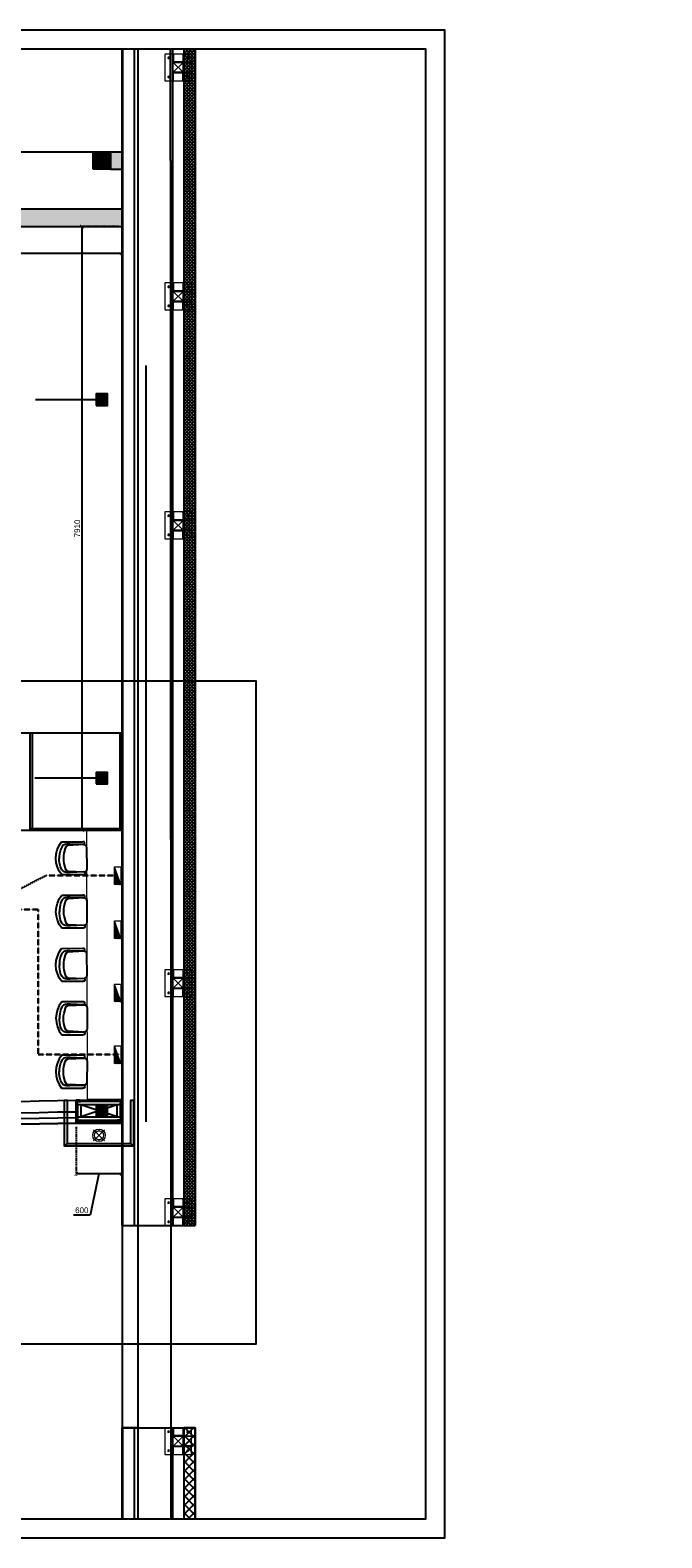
# Model space of a CAD drawing. Header units: millimetres. Extents: x 0 to 2243864, y 0 to 1237228.
# Tile 28 of 30: x 1055107 to 1063385, y 1190925 to 1210678. Entities that reach past the tile are written whole.
import ezdxf

# ---------------------------------------------------------------- set-up
doc = ezdxf.new("R2010")
doc.units = ezdxf.units.MM
doc.header["$LTSCALE"] = 7
doc.linetypes.add('DASHED', pattern=[0.75, 0.5, -0.25])
doc.linetypes.add('Hidden', pattern=[6, 4, -2])
for name, color, linetype, lineweight in [('A-DETL', 255, 'Continuous', 13), ('A1-LIGHT FIXTURES', 255, 'Continuous', 9), ('A3-DIM', 4, 'Continuous', 13), ('FACADE COLUMN', 255, 'Continuous', 13), ('FLOOR CONDUIT', 1, 'DASHED', 30), ('PLATE', 255, 'Continuous', 13), ('PP-Electrical_Switchboard', 255, 'Continuous', 0), ('ST-STEEL', 255, 'Continuous', 13), ('steel member', 255, 'Continuous', 13)]:
    doc.layers.add(name, color=color, linetype=linetype, lineweight=lineweight)
for name, color, linetype in [('CT-DIM', 3, 'Continuous'), ('PD_BASE', 8, 'Continuous'), ('PD_DIMENSION', 201, 'Continuous')]:
    doc.layers.add(name, color=color, linetype=linetype)
doc.styles.add('PL-TEXT', font='romans.shx', dxfattribs={"width": 0.5, "height": 10})
doc.styles.get("Standard").update_dxf_attribs({"font": 'arial.ttf'})
doc.dimstyles.new('100', dxfattribs={"dimtxt": 200, "dimasz": 75, "dimexe": 35, "dimexo": 25, "dimgap": 0.5, "dimtad": 1, "dimdec": 0, "dimrnd": 5, "dimzin": 0, "dimdsep": 46, "dimtxsty": 'Standard', "dimblk": 'OBLIQUE', "dimcen": 5, "dimdle": 35, "dimclre": 1, "dimadec": 0, "dimazin": 0, "dimtfac": 1, "dimtdec": 0, "dimtmove": 1, "dimatfit": 3, "dimfxl": 1, "dimtolj": 1, "dimtzin": 0, "dimlwd": -1, "dimlwe": -1, "dimarcsym": 0})
doc.dimstyles.new('MM', dxfattribs={"dimtxt": 75, "dimasz": 50, "dimexe": 25, "dimexo": 50, "dimgap": 25, "dimtad": 1, "dimdec": 0, "dimrnd": 5, "dimtxsty": 'Standard', "dimblk": 'ARCHTICK', "dimcen": 2.5, "dimadec": 0, "dimazin": 0, "dimtfac": 1, "dimtdec": 0, "dimtmove": 0, "dimatfit": 3, "dimfxl": 1, "dimarcsym": 0})
pattern_1 = [(45, (-314595.0000000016, -105075.1952323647), (-3.535533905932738, 3.535533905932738), []), (135, (-314595.0000000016, -105075.1952323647), (-3.535533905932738, -3.535533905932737), [])]
pattern_2 = [(45, (-314605.0000000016, -105075.1952323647), (-3.535533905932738, 3.535533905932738), []), (135, (-314605.0000000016, -105075.1952323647), (-3.535533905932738, -3.535533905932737), [])]

# ---------------------------------------------------------------- blocks, each defined once
blk = doc.blocks.new('A$C57124B3B')
at = {"color": 251}
for p, q in [((45.614969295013, 504.4151133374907), (45.614969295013, 108.6563951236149)), ((664.7563675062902, 108.6563951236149), (664.7563675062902, 505.8169440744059))]:
    blk.add_line(p, q, dxfattribs=at)
blk.add_lwpolyline([(353.4292343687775, 143.8606710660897), (309.5169180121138, 143.8606710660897), (260.3353766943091, 150.8818456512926), (165.4850078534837, 175.4559052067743), (135.6247808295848, 193.0087901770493), (116.3033122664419, 221.0933855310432), (100.2107068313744, 522.2590966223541, -0.4299371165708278), (157.4920002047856, 582.6828983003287), (552.8793365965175, 582.6828983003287, -0.4299371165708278), (610.1606299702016, 522.2590966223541), (594.0680245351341, 221.0933855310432), (574.7465559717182, 193.0087901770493), (544.8863289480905, 175.4559052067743), (450.035960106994, 150.8818456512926), (400.8544187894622, 143.8606710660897), (356.9421024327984, 143.8606710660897)], format="xyb", dxfattribs=at)
for points in [[(100.1289893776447, 525.3198874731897), (95.14386179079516, 530.423258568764), (90.45119209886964, 534.3933567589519), (86.0484077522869, 537.3607339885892), (81.93293620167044, 539.455942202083), (78.10220489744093, 540.8095333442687), (74.55364129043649, 541.5520593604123), (71.28467283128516, 541.814072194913), (68.29272697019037, 541.726123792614), (65.5722292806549, 541.3981501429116), (63.10559782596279, 540.8576234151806), (60.87224879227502, 540.1113998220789), (58.85159836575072, 539.1663355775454), (57.02306273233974, 538.029286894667), (55.36605807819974, 536.7071099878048), (53.86000058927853, 535.2066610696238), (52.48430645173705, 533.5347963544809), (51.2195354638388, 531.64637631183), (50.05082187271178, 529.2882784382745), (48.96444353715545, 526.1553844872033), (47.9466783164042, 521.9425762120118), (46.98380406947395, 516.3447353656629), (46.0620986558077, 509.0567437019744), (45.75000798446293, 505.816944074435)], [(100.1289893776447, 525.3198874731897), (91.71261874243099, 264.9756494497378), (89.95610757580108, 207.0510363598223), (95.22548680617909, 175.4559052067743), (111.0339330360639, 140.3501352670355), (142.6506712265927, 110.5102205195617), (197.1017460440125, 85.93616096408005), (269.1177782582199, 70.13859538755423), (318.2994738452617, 64.87274019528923), (356.9422567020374, 64.87274019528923)], [(610.3773861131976, 525.3198874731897), (618.7937567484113, 264.9756494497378), (620.5502679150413, 207.0510363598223), (615.2808886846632, 175.4559052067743), (599.4724424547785, 140.3501352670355), (567.8557042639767, 110.5102205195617), (513.4046294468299, 85.93616096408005), (441.3885972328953, 70.13859538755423), (392.2069016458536, 64.87274019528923), (353.564118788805, 64.87274019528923)], [(610.3773861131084, 525.3198874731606), (615.362513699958, 530.4232585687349), (620.0551833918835, 534.3933567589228), (624.4579677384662, 537.3607339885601), (628.5734392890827, 539.4559422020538), (632.4041705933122, 540.8095333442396), (635.9527342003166, 541.5520593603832), (639.221702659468, 541.8140721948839), (642.2136485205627, 541.7261237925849), (644.9341462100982, 541.3981501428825), (647.4007776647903, 540.8576234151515), (649.6341266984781, 540.1113998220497), (651.6547771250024, 539.1663355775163), (653.4833127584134, 538.029286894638), (655.1403174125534, 536.7071099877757), (656.6463749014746, 535.2066610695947), (658.0220690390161, 533.5347963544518), (659.2868400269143, 531.6463763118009), (660.4555536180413, 529.2882784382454), (661.5419319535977, 526.1553844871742), (662.5596971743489, 521.9425762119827), (663.5225714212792, 516.3447353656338), (664.4442768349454, 509.0567437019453), (664.7563675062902, 505.8169440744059)]]:
    blk.add_lwpolyline(points, dxfattribs=at)
blk.add_arc((355.1856684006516, 498.7192774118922), 497.9789853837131, 231.5629704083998, 308.4370295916, dxfattribs=at)
blk = doc.blocks.new('_ARCHTICK')
at = {"color": 0, "linetype": 'ByBlock', "const_width": 0.15}
blk.add_lwpolyline([(-0.5, -0.5), (0.5, 0.5)], dxfattribs=at)
blk = doc.blocks.new('*D124')
at = {"layer": 'Defpoints', "color": 0, "ltscale": 0.5, "transparency": 16777216}
for p in [(1032082.332927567, 1196358.442287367), (1032681.822019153, 1196358.442287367), (1032082.332927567, 1195695.05180171)]:
    blk.add_point(p, dxfattribs=at)
at = {"layer": 'PD_DIMENSION', "color": 0, "linetype": 'Hidden', "lineweight": -2, "ltscale": 0.5, "transparency": 16777216}
for p, q in [((1032082.332927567, 1196308.442287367), (1032082.332927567, 1195670.05180171)), ((1032681.822019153, 1196308.442287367), (1032681.822019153, 1195670.05180171))]:
    blk.add_line(p, q, dxfattribs=at)
at = {"layer": 'PD_DIMENSION', "color": 0, "lineweight": -2, "ltscale": 0.5, "transparency": 16777216}
for p, q in [((1032681.822019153, 1195695.05180171), (1032082.332927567, 1195695.05180171)), ((1032382.07747336, 1195695.05180171), (1032265.01616147, 1195152.762793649)), ((1032265.01616147, 1195152.762793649), (1032049.156679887, 1195152.762793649))]:
    blk.add_line(p, q, dxfattribs=at)
at = {"layer": 'PD_DIMENSION', "color": 0, "lineweight": -2, "ltscale": 0.5, "transparency": 16777216, "xscale": 50, "yscale": 50, "zscale": 50, "rotation": 180}
blk.add_blockref('_ARCHTICK', (1032082.332927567, 1195695.05180171), dxfattribs=at)
at = {"layer": 'PD_DIMENSION', "color": 0, "lineweight": -2, "ltscale": 0.5, "transparency": 16777216, "xscale": 50, "yscale": 50, "zscale": 50}
blk.add_blockref('_ARCHTICK', (1032681.822019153, 1195695.05180171), dxfattribs=at)
at = {"layer": 'PD_DIMENSION', "color": 0, "ltscale": 0.5, "transparency": 16777216, "insert": (1032157.086420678, 1195216.055767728), "char_height": 75, "attachment_point": 5}
blk.add_mtext('600', dxfattribs=at)
blk = doc.blocks.new('L1')
at = {"layer": 'A1-LIGHT FIXTURES'}
h = blk.add_hatch(color=251, dxfattribs=at)
h.dxf.hatch_style = 1
edge = h.paths.add_edge_path(flags=17)
edge.add_arc((0, 0), 57.5, -45.00000000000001, 315)
edge = h.paths.add_edge_path()
edge.add_arc((0, 0), 82.5, -45.00000000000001, 315)
at = {"layer": 'A1-LIGHT FIXTURES', "color": 251}
for p, q in [((102.5, 0), (-102.5, 0)), ((0, 102.5), (0, -102.5))]:
    blk.add_line(p, q, dxfattribs=at)
for radius in [82.5, 57.5]:
    blk.add_circle((0, 0), radius, dxfattribs=at)
at = {"layer": 'A3-DIM', "color": 251}
for p, q in [((-71.496662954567, 0.09999999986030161), (-70.09999999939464, 0.09999999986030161)), ((-70.09999999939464, 0.09999999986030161), (-70.09999999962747, 1.496662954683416)), ((-69.89999999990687, 0.09999999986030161), (-69.89999999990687, 1.496662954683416)), ((-69.89999999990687, 0.1000000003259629), (-68.50333704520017, 0.09999999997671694)), ((-0.09999999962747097, 70.09999999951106), (-1.496662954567, 70.0999999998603)), ((-0.09999999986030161, 69.89999999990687), (-1.496662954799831, 69.89999999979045)), ((-0.09999999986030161, 71.496662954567), (-0.09999999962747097, 70.09999999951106)), ((-0.1000000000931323, 69.90000000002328), (-0.09999999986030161, 68.50333704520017)), ((0.1000000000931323, 71.496662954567), (0.1000000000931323, 70.09999999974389)), ((1.496662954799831, 70.0999999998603), (0.09999999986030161, 70.09999999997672)), ((0.1000000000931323, 69.89999999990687), (0.1000000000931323, 68.50333704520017)), ((1.496662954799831, 69.89999999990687), (0.1000000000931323, 69.89999999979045)), ((49.39747468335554, 49.5974746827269), (48.00081172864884, 49.59747468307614)), ((49.39747468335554, 49.39747468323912), (48.00081172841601, 49.39747468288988)), ((49.39747468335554, 50.99413763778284), (49.39747468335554, 49.5974746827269)), ((49.39747468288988, 49.39747468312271), (49.39747468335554, 48.0008117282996)), ((49.59747468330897, 50.99413763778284), (49.59747468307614, 49.59747468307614)), ((50.99413763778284, 49.59747468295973), (49.59747468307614, 49.59747468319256)), ((49.59747468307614, 49.39747468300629), (49.59747468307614, 48.0008117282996)), ((50.99413763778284, 49.39747468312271), (49.59747468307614, 49.39747468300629)), ((69.89999999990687, 0.09999999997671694), (68.50333704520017, 0.1000000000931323)), ((69.89999999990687, 1.496662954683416), (69.89999999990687, 0.1000000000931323)), ((70.10000000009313, 1.496662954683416), (70.10000000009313, 0.09999999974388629)), ((71.49666295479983, 0.09999999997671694), (70.0999999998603, 0.09999999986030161)), ((-71.496662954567, -0.1000000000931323), (-70.09999999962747, -0.09999999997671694)), ((-70.09999999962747, -1.496662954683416), (-70.0999999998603, -0.09999999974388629)), ((-69.89999999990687, -0.09999999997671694), (-68.50333704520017, -0.1000000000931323)), ((-69.89999999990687, -1.496662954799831), (-69.89999999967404, -0.1000000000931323)), ((-49.59747468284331, -49.39747468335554), (-50.99413763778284, -49.39747468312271)), ((-49.59747468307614, -49.59747468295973), (-50.99413763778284, -49.59747468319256)), ((-49.59747468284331, -48.0008117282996), (-49.59747468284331, -49.39747468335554)), ((-49.59747468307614, -49.59747468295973), (-49.59747468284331, -50.99413763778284)), ((-49.39747468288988, -48.00081172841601), (-49.39747468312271, -49.39747468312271)), ((-48.00081172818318, -49.39747468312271), (-49.39747468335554, -49.39747468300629)), ((-49.39747468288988, -49.59747468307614), (-49.39747468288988, -50.99413763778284)), ((-48.00081172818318, -49.59747468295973), (-49.39747468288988, -49.59747468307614)), ((-1.496662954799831, -69.90000000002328), (-0.1000000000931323, -69.89999999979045)), ((-1.496662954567, -70.0999999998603), (-0.09999999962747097, -70.09999999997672)), ((-0.09999999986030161, -69.89999999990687), (-0.1000000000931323, -68.50333704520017)), ((-0.1000000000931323, -71.49666295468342), (-0.09999999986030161, -70.0999999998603)), ((0.1000000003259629, -69.89999999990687), (0.1000000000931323, -68.50333704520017)), ((0.1000000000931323, -69.90000000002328), (1.496662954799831, -69.89999999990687)), ((0.1000000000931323, -70.09999999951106), (1.496662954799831, -70.0999999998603)), ((0.1000000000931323, -71.49666295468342), (0.1000000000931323, -70.09999999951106)), ((69.89999999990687, -0.1000000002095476), (68.50333704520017, -0.09999999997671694)), ((69.89999999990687, -0.09999999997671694), (69.89999999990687, -1.496662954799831)), ((71.49666295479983, -0.09999999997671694), (70.09999999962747, -0.09999999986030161)), ((70.09999999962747, -0.09999999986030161), (70.10000000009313, -1.496662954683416))]:
    blk.add_line(p, q, dxfattribs=at)
for centre in [(-69.99999999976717, 0), (0, 69.99999999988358), (49.49747468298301, 49.49747468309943), (70, 0), (-49.49747468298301, -49.49747468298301), (0, -69.99999999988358)]:
    blk.add_circle(centre, 2.5, dxfattribs=at)
for centre, start, end in [((-69.99999999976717, 0), 93.82255372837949, 176.1774462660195), ((-69.99999999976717, 0), 3.822553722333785, 86.17744627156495), ((0, 69.99999999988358), 93.82255374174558, 176.1774462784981), ((0, 69.99999999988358), 183.8225537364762, 266.1774462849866), ((0, 69.99999999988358), 3.822553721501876, 86.1774462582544), ((0, 69.99999999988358), 273.8225537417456, 356.1774462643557), ((49.49747468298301, 49.49747468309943), 93.82255374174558, 176.1774462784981), ((49.49747468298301, 49.49747468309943), 183.8225537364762, 266.1774462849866), ((49.49747468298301, 49.49747468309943), 3.822553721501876, 86.1774462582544), ((49.49747468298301, 49.49747468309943), 273.8225537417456, 356.1774462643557), ((70, 0), 93.82255372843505, 176.1774462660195), ((70, 0), 3.822553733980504, 86.17744627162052), ((-69.99999999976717, 0), 183.8225537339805, 266.1774462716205), ((-69.99999999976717, 0), 273.8225537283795, 356.1774462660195), ((-49.49747468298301, -49.49747468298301), 93.82255374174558, 176.1774462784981), ((-49.49747468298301, -49.49747468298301), 183.8225537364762, 266.1774462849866), ((-49.49747468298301, -49.49747468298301), 3.822553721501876, 86.1774462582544), ((-49.49747468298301, -49.49747468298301), 273.8225537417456, 356.1774462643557), ((0, -69.99999999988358), 93.82255372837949, 176.177446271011), ((0, -69.99999999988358), 183.8225537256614, 266.1774462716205), ((0, -69.99999999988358), 3.822553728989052, 86.17744627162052), ((0, -69.99999999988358), 273.8225537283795, 356.1774462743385), ((70, 0), 183.8225537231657, 266.1774462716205), ((70, 0), 273.8225537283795, 356.1774462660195)]:
    blk.add_arc(centre, 1.5, start, end, dxfattribs=at)
blk = doc.blocks.new('A$C7fbb29f1')
at = {"layer": 'A-DETL', "linetype": 'Continuous'}
h = blk.add_hatch(dxfattribs=at)
h.set_pattern_fill('ANSI31', color=251)
h.set_pattern_definition([(45, (128439.4474470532, -80087.00507889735), (-0.08838834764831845, 0.08838834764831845), [])])
h.paths.add_polyline_path([(-75, -75), (-75, 75), (75, 75), (75, -75)])
h.paths.add_polyline_path([(-65, -65), (-65, 65), (65, 65), (65, -65)], flags=16)
at = {"layer": 'A-DETL', "color": 251, "linetype": 'Continuous'}
for points in [[(-75, -75), (75, -75), (75, 75), (-75, 75)], [(-65, -65), (65, -65), (65, 65), (-65, 65)]]:
    blk.add_lwpolyline(points, close=True, dxfattribs=at)
at = {"layer": 'FACADE COLUMN', "color": 251, "ltscale": 0.7}
for points in [[(65, 65), (-65, -65)], [(65, -65), (-65, 65)]]:
    blk.add_lwpolyline(points, dxfattribs=at)
blk = doc.blocks.new('A$C45923A03')
at = {"layer": 'ST-STEEL', "color": 251, "linetype": 'Continuous'}
for p, q in [((30, 0), (-30, 0)), ((0, -30), (0, 30))]:
    blk.add_line(p, q, dxfattribs=at)
for radius in [22.5, 12.5]:
    blk.add_circle((0, 0), radius, dxfattribs=at)
blk = doc.blocks.new('A$C4c822e5c')
at = {"layer": 'PLATE', "linetype": 'Continuous'}
h = blk.add_hatch(dxfattribs=at)
h.set_pattern_fill('ANSI37', color=251, scale=40)
h.set_pattern_definition(pattern_1)
h.paths.add_polyline_path([(5, 100), (5, 0), (13, 0), (13, 100)])
h = blk.add_hatch(dxfattribs=at)
h.set_pattern_fill('ANSI37', color=251, scale=40)
h.set_pattern_definition(pattern_2)
h.paths.add_polyline_path([(137, 100), (137, 0), (145, 0), (145, 100)])
h = blk.add_hatch(dxfattribs=at)
h.set_pattern_fill('ANSI37', color=251, scale=40, angle=-90.00000000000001)
h.set_pattern_definition([(315, (-104925.1952323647, 314595.0000000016), (3.535533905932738, 3.535533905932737), []), (44.99999999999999, (-104925.1952323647, 314595.0000000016), (-3.535533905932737, 3.535533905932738), [])])
h.paths.add_polyline_path([(-100, -5), (-100, -13), (0, -13), (0, -5)])
h = blk.add_hatch(dxfattribs=at)
h.set_pattern_fill('ANSI37', color=251, scale=40, angle=-90.00000000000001)
h.set_pattern_definition([(315, (-104925.1952323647, 314605.0000000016), (3.535533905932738, 3.535533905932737), []), (44.99999999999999, (-104925.1952323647, 314605.0000000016), (-3.535533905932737, 3.535533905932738), [])])
h.paths.add_polyline_path([(-100, -145), (-100, -137), (0, -137), (0, -145)])
h = blk.add_hatch(dxfattribs=at)
h.set_pattern_fill('ANSI37', color=251, scale=40)
h.set_pattern_definition(pattern_1)
h.paths.add_polyline_path([(5, -250), (5, -150), (13, -150), (13, -250)])
h = blk.add_hatch(dxfattribs=at)
h.set_pattern_fill('ANSI37', color=251, scale=40)
h.set_pattern_definition(pattern_2)
h.paths.add_polyline_path([(137, -250), (137, -150), (145, -150), (145, -250)])
at = {"layer": 'PLATE', "color": 251, "linetype": 'Continuous'}
blk.add_lwpolyline([(-100, 100), (250, 100), (250, -250), (-100, -250)], close=True, dxfattribs=at)
at = {"layer": 'steel member', "color": 251, "linetype": 'Continuous'}
for points in [[(5, 100), (13, 100), (13, 0), (5, 0)], [(145, 100), (137, 100), (137, 0), (145, 0)], [(-100, -5), (-100, -13), (0, -13), (0, -5)], [(-100, -145), (-100, -137), (0, -137), (0, -145)], [(5, -250), (13, -250), (13, -150), (5, -150)], [(145, -250), (137, -250), (137, -150), (145, -150)]]:
    blk.add_lwpolyline(points, close=True, dxfattribs=at)
at = {"layer": 'A-DETL', "color": 251, "linetype": 'Continuous'}
blk.add_blockref('A$C7fbb29f1', (75, -75), dxfattribs=at)
at = {"layer": 'ST-STEEL', "color": 251, "linetype": 'Continuous', "xscale": 0.4608000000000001, "yscale": 0.4608000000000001, "zscale": 0.4608000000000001}
for p in [(-50, 50), (200, 50), (-50, -200), (200, -200)]:
    blk.add_blockref('A$C45923A03', p, dxfattribs=at)
blk = doc.blocks.new('*D119')
at = {"layer": 'Defpoints', "color": 0, "ltscale": 0.5, "transparency": 16777216}
for p in [(1032160.56603268, 1208105.056768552), (1032691.822019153, 1208105.056768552, -999001.3930008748), (1032683.907706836, 1200194.396041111)]:
    blk.add_point(p, dxfattribs=at)
at = {"layer": 'PD_DIMENSION', "color": 0, "linetype": 'Hidden', "lineweight": -2, "ltscale": 0.5, "transparency": 16777216}
for p, q in [((1032641.822019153, 1208105.056768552), (1032135.56603268, 1208105.056768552)), ((1032633.907706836, 1200194.396041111), (1032135.56603268, 1200194.396041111))]:
    blk.add_line(p, q, dxfattribs=at)
at = {"layer": 'PD_DIMENSION', "color": 0, "lineweight": -2, "ltscale": 0.5, "transparency": 16777216}
blk.add_line((1032160.56603268, 1200194.396041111), (1032160.56603268, 1208105.056768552), dxfattribs=at)
at = {"layer": 'PD_DIMENSION', "color": 0, "lineweight": -2, "ltscale": 0.5, "transparency": 16777216, "xscale": 50, "yscale": 50, "zscale": 50}
for p, rotation in [((1032160.56603268, 1208105.056768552), 90), ((1032160.56603268, 1200194.396041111), 270)]:
    blk.add_blockref('_ARCHTICK', p, dxfattribs=dict(at, rotation=rotation))
at = {"layer": 'PD_DIMENSION', "color": 0, "ltscale": 0.5, "transparency": 16777216, "insert": (1032097.273058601, 1204149.726404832), "char_height": 75, "attachment_point": 5, "rotation": 90}
blk.add_mtext('7910', dxfattribs=at)
blk = doc.blocks.new('_Oblique')
at = {"color": 0, "linetype": 'ByBlock', "lineweight": -2}
blk.add_line((-0.5, -0.5), (0.5, 0.5), dxfattribs=at)
blk = doc.blocks.new('*D118')
at = {"layer": 'Defpoints', "color": 0, "ltscale": 0.5, "transparency": 16777216}
for p in [(1027968.765578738, 1208105.056768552), (1032681.822019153, 1208105.056768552, -999001.3930008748), (1032681.822019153, 1207757.303424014)]:
    blk.add_point(p, dxfattribs=at)
at = {"layer": 'PD_DIMENSION', "color": 0, "linetype": 'Hidden', "lineweight": -2, "ltscale": 0.5, "transparency": 16777216}
for p, q in [((1027968.765578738, 1208055.056768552), (1027968.765578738, 1207732.303424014)), ((1032681.822019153, 1208055.056768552), (1032681.822019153, 1207732.303424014))]:
    blk.add_line(p, q, dxfattribs=at)
at = {"layer": 'PD_DIMENSION', "color": 0, "lineweight": -2, "ltscale": 0.5, "transparency": 16777216}
blk.add_line((1027968.765578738, 1207757.303424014), (1032681.822019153, 1207757.303424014), dxfattribs=at)
at = {"layer": 'PD_DIMENSION', "color": 0, "lineweight": -2, "ltscale": 0.5, "transparency": 16777216, "xscale": 50, "yscale": 50, "zscale": 50, "rotation": 180}
blk.add_blockref('_ARCHTICK', (1027968.765578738, 1207757.303424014), dxfattribs=at)
at = {"layer": 'PD_DIMENSION', "color": 0, "lineweight": -2, "ltscale": 0.5, "transparency": 16777216, "xscale": 50, "yscale": 50, "zscale": 50}
blk.add_blockref('_ARCHTICK', (1032681.822019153, 1207757.303424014), dxfattribs=at)
at = {"layer": 'PD_DIMENSION', "color": 0, "ltscale": 0.5, "transparency": 16777216, "insert": (1030325.293798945, 1207820.596398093), "char_height": 75, "attachment_point": 5}
blk.add_mtext('4715', dxfattribs=at)
blk = doc.blocks.new('PP-SWITCH BOARD P')
at = {"layer": 'PP-Electrical_Switchboard', "color": 6}
for p, q in [((0, -114.2999999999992), (82.534188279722, 114.2999999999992)), ((82.534188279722, 114.2999999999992), (0, 114.2999999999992)), ((0, 114.2999999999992), (0, -114.2999999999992)), ((82.534188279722, -114.2999999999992), (82.534188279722, 114.2999999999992)), ((0, -114.2999999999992), (82.534188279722, -114.2999999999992))]:
    blk.add_line(p, q, dxfattribs=at)
at = {"layer": 'PP-Electrical_Switchboard', "color": 1, "lineweight": 25, "ltscale": 30}
for p, q in [((82.534188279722, -39.74404841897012), (41.67111062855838, 1.119029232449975)), ((82.534188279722, -24.21865212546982), (45.78951364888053, 12.52602250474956)), ((82.534188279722, -8.693255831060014), (49.90791666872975, 23.93301577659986)), ((82.534188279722, 6.832140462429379), (54.02631968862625, 35.34000905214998)), ((82.534188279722, 22.35753675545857), (58.14472271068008, 46.7470023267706)), ((82.534188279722, 37.88293304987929), (62.26312572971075, 58.15399559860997)), ((82.534188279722, 53.40832934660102), (66.38152875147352, 69.56098887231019)), ((82.534188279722, 68.93372563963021), (70.49993177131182, 80.96798214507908)), ((82.534188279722, 84.45912193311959), (74.61833479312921, 92.37497541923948)), ((82.534188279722, 99.98451822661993), (78.73673781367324, 103.78196869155)), ((1.836176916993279, -114.2999999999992), (0.4870804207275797, -112.9509035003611)), ((17.36157321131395, -114.2999999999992), (4.60548344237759, -101.5439102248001)), ((32.88696950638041, -114.2999999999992), (8.723886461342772, -90.13691695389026)), ((48.4123657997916, -114.2999999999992), (12.84228948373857, -78.72992367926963)), ((63.93776209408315, -114.2999999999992), (16.96069250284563, -67.32293040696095)), ((79.46315838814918, -114.2999999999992), (21.0790955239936, -55.91593713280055)), ((82.534188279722, -101.8456335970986), (25.19749854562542, -44.50894386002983)), ((82.534188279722, -86.32023730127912), (29.31590156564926, -33.10195058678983)), ((82.534188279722, -70.79484100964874), (33.43430458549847, -21.69495731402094)), ((82.534188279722, -55.26944471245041), (37.55270760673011, -10.28796404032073))]:
    blk.add_line(p, q, dxfattribs=at)
blk = doc.blocks.new('KJSDU')
at = {"layer": 'PD_BASE'}
h = blk.add_hatch(dxfattribs=at)
h.set_pattern_fill('ANSI37', color=251, scale=250)
h.set_pattern_definition([(45, (401408.107992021, 629697.4655444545), (-22.09708691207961, 22.09708691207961), []), (135, (401408.107992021, 629697.4655444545), (-22.09708691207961, -22.09708691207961), [])])
h.paths.add_polyline_path([(1033643.847757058, 1210428.174594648), (1033493.887776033, 1210428.174594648), (1033493.957691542, 1195015.783488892), (1033643.847757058, 1195015.783488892)])
h = blk.add_hatch(color=251, dxfattribs=at)
h.dxf.hatch_style = 1
h.paths.add_polyline_path([(1019858.822019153, 1209084.716402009), (1019858.822019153, 1209085.054761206), (1019543.822019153, 1209085.054687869), (1019543.821682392, 1208855.363400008), (1019628.822019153, 1208855.363419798), (1019628.822019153, 1209084.716402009)])
h.paths.add_polyline_path([(1028558.822019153, 1209084.716402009), (1028558.822019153, 1209085.056786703), (1023978.822019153, 1209085.055720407), (1023978.822019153, 1209084.716402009), (1024208.822019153, 1209084.716402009), (1024208.822019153, 1208855.364486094), (1028328.822019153, 1208855.365445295), (1028328.822019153, 1209084.716402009)])
h.paths.add_polyline_path([(1032303.822019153, 1208856.386732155), (1032303.822019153, 1208855.366370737), (1032691.822019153, 1208855.36646107), (1032691.822019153, 1209085.057748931), (1032533.822019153, 1209085.057712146), (1032533.822019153, 1208856.386732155)])
h = blk.add_hatch(color=251, dxfattribs=at)
h.dxf.hatch_style = 2
h.paths.add_polyline_path([(1032303.822019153, 1208855.18885305), (1032303.822019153, 1209085.18885305), (1032533.822019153, 1209085.18885305), (1032533.822019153, 1208855.18885305)])
h = blk.add_hatch(color=251, dxfattribs=at)
h.dxf.hatch_style = 1
h.paths.add_polyline_path([(1027768.765578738, 1208105.056768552), (1032691.822019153, 1208105.056768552), (1032691.822019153, 1208335.056768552), (1027998.765578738, 1208335.056768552), (1027998.765578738, 1208855.337214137), (1027768.770568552, 1208855.339419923)])
h = blk.add_hatch(color=251, dxfattribs=at)
h.dxf.hatch_style = 2
h.paths.add_polyline_path([(1032349.822019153, 1205767.80246437), (1032487.822019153, 1205767.80246437), (1032487.822019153, 1205905.80246437), (1032349.822019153, 1205905.80246437)], flags=16)
h.paths.add_polyline_path([(1032343.822019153, 1205761.80246437), (1032493.822019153, 1205761.80246437), (1032493.822019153, 1205911.80246437), (1032343.822019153, 1205911.80246437)])
h = blk.add_hatch(color=251, dxfattribs=at)
h.dxf.hatch_style = 2
h.paths.add_polyline_path([(1032349.822019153, 1200807.545069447), (1032487.822019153, 1200807.545069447), (1032487.822019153, 1200945.545069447), (1032349.822019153, 1200945.545069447)], flags=16)
h.paths.add_polyline_path([(1032343.822019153, 1200801.545069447), (1032493.822019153, 1200801.545069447), (1032493.822019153, 1200951.545069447), (1032343.822019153, 1200951.545069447)])
h = blk.add_hatch(color=251, dxfattribs=at)
h.dxf.hatch_style = 1
h.paths.add_polyline_path([(1032133.832925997, 1196371.4401503), (1032131.832925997, 1196371.4401503), (1032131.832925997, 1196359.4401503), (1032082.832925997, 1196359.440150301), (1032082.832925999, 1196658.444381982), (1032131.332925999, 1196658.444381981), (1032131.332925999, 1196660.444381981), (1032080.832925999, 1196660.444381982), (1032080.832925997, 1196357.440150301), (1032133.832925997, 1196357.4401503)])
h = blk.add_hatch(dxfattribs=at)
h.set_pattern_fill('GOST_WOOD', color=251, angle=89.99999999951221)
h.set_pattern_definition([(179.9999999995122, (1157551.063160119, 7184148.957564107), (5.108254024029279e-11, 6), [10, -2]), (179.9999999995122, (1157553.063160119, 7184150.957564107), (5.108254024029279e-11, 6), [6, -1.5, 3, -1.5]), (179.9999999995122, (1157556.063160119, 7184152.957564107), (5.108254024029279e-11, 6), [10, -2])])
h.paths.add_polyline_path([(1032669.83288481, 1196371.4391052), (1032644.832913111, 1196371.4391052), (1032644.832913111, 1196391.440150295), (1032119.832925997, 1196391.440672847), (1032119.832925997, 1196371.439627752), (1032094.832907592, 1196371.439105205), (1032094.832907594, 1196646.443336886), (1032669.832947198, 1196646.443336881)], flags=16)
h.paths.add_polyline_path([(1032406.332927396, 1196658.443336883), (1032406.332927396, 1196646.443336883), (1032358.332927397, 1196646.443336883), (1032358.332927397, 1196658.443336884), (1032082.832925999, 1196658.443336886), (1032082.832925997, 1196359.439105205), (1032131.832907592, 1196359.438582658), (1032131.832907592, 1196379.439627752), (1032632.832913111, 1196379.440150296), (1032632.832913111, 1196359.4391052), (1032681.832882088, 1196359.4391052), (1032681.832949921, 1196658.443336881)])
h = blk.add_hatch(color=251, dxfattribs=at)
h.dxf.hatch_style = 1
h.paths.add_polyline_path([(1032632.832931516, 1196371.4401503), (1032630.832931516, 1196371.4401503), (1032630.832931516, 1196357.440150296), (1032683.832917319, 1196357.440150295), (1032683.832955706, 1196660.444381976), (1032633.332955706, 1196660.444381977), (1032633.332955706, 1196658.443336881), (1032681.832949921, 1196658.443336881), (1032681.832918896, 1196359.440150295), (1032632.832931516, 1196359.440150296)])
h = blk.add_hatch(color=251, dxfattribs=at)
h.dxf.hatch_style = 1
edge = h.paths.add_edge_path()
edge.add_line((1032144.832925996, 1196646.444381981), (1032096.832925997, 1196646.444381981))
edge.add_arc((1032096.832925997, 1196644.444381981), 2, 90, 180)
edge.add_line((1032094.832925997, 1196644.444381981), (1032094.832925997, 1196596.444381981))
edge.add_line((1032094.832925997, 1196596.444381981), (1032099.832925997, 1196596.444381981))
edge.add_line((1032099.832925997, 1196596.444381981), (1032099.832925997, 1196641.444381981))
edge.add_line((1032099.832925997, 1196641.444381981), (1032144.832925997, 1196641.444381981))
edge.add_line((1032144.832925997, 1196641.444381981), (1032144.832925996, 1196646.444381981))
h = blk.add_hatch(color=251, dxfattribs=at)
h.dxf.hatch_style = 2
h.paths.add_polyline_path([(1032349.822019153, 1196447.07264955), (1032487.822019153, 1196447.07264955), (1032487.822019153, 1196585.07264955), (1032349.822019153, 1196585.07264955)], flags=16)
h.paths.add_polyline_path([(1032343.822019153, 1196441.07264955), (1032493.822019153, 1196441.07264955), (1032493.822019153, 1196591.07264955), (1032343.822019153, 1196591.07264955)])
h = blk.add_hatch(color=251, dxfattribs=at)
h.dxf.hatch_style = 1
edge = h.paths.add_edge_path()
edge.add_line((1032619.832968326, 1196646.444381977), (1032667.832968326, 1196646.444381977))
edge.add_arc((1032667.832968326, 1196644.444381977), 2, 0, 90, ccw=False)
edge.add_line((1032669.832968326, 1196644.444381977), (1032669.832968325, 1196596.444381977))
edge.add_line((1032669.832968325, 1196596.444381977), (1032664.832968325, 1196596.444381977))
edge.add_line((1032664.832968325, 1196596.444381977), (1032664.832968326, 1196641.444381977))
edge.add_line((1032664.832968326, 1196641.444381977), (1032619.832968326, 1196641.444381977))
edge.add_line((1032619.832968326, 1196641.444381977), (1032619.832968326, 1196646.444381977))
h = blk.add_hatch(color=251, dxfattribs=at)
h.dxf.hatch_style = 1
edge = h.paths.add_edge_path()
edge.add_line((1032144.832944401, 1196391.4401503), (1032096.832944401, 1196391.4401503))
edge.add_arc((1032096.832944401, 1196393.4401503), 2, 180, 270, ccw=False)
edge.add_line((1032094.832944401, 1196393.4401503), (1032094.832944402, 1196441.4401503))
edge.add_line((1032094.832944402, 1196441.4401503), (1032099.832944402, 1196441.4401503))
edge.add_line((1032099.832944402, 1196441.4401503), (1032099.832944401, 1196396.4401503))
edge.add_line((1032099.832944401, 1196396.4401503), (1032144.832944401, 1196396.4401503))
edge.add_line((1032144.832944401, 1196396.4401503), (1032144.832944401, 1196391.4401503))
h = blk.add_hatch(dxfattribs=at)
h.set_pattern_fill('GOST_WOOD', color=251, scale=1.5, angle=179.9999999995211)
h.set_pattern_definition([(270, (1157551.063160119, 7184148.957564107), (-9, 7.523347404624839e-11), [15, -3]), (270, (1157548.063160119, 7184151.957564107), (-9, 7.523347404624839e-11), [9, -2.25, 4.5, -2.25]), (270, (1157545.063160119, 7184156.457564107), (-9, 7.523347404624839e-11), [15, -3])])
h.paths.add_polyline_path([(1032119.832925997, 1196391.4401503), (1032119.832925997, 1196371.439105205), (1032094.832907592, 1196371.439105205), (1032094.832907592, 1196391.4401503)])
h = blk.add_hatch(color=251, dxfattribs=at)
h.dxf.hatch_style = 1
h.paths.add_polyline_path([(1032630.832931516, 1196371.4401503), (1032632.832931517, 1196371.4401503), (1032632.832931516, 1196379.440150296), (1032131.832925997, 1196379.4401503), (1032131.832925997, 1196371.4401503), (1032133.832925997, 1196371.4401503), (1032133.832925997, 1196377.4401503), (1032630.832931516, 1196377.440150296)])
h = blk.add_hatch(dxfattribs=at)
h.set_pattern_fill('ANSI36', color=251, scale=10)
h.set_pattern_definition([(45, (1157551.063160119, 7184148.957564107), (0.6629126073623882, 2.430679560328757), [3.125, -0.625, 0, -0.625])])
h.paths.add_polyline_path([(1032630.832931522, 1196371.440150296), (1032133.832925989, 1196371.4401503), (1032133.832925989, 1196377.4401503), (1032630.832931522, 1196377.440150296)])
h = blk.add_hatch(color=251, dxfattribs=at)
h.dxf.hatch_style = 1
edge = h.paths.add_edge_path()
edge.add_line((1032619.832889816, 1196391.440150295), (1032667.832889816, 1196391.440150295))
edge.add_arc((1032667.832889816, 1196393.440150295), 2, 270, 360)
edge.add_line((1032669.832889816, 1196393.440150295), (1032669.832889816, 1196441.440150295))
edge.add_line((1032669.832889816, 1196441.440150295), (1032664.832889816, 1196441.440150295))
edge.add_line((1032664.832889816, 1196441.440150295), (1032664.832889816, 1196396.440150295))
edge.add_line((1032664.832889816, 1196396.440150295), (1032619.832889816, 1196396.440150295))
edge.add_line((1032619.832889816, 1196396.440150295), (1032619.832889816, 1196391.440150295))
h = blk.add_hatch(dxfattribs=at)
h.set_pattern_fill('GOST_WOOD', color=251, scale=1.5, angle=179.9999999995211)
h.set_pattern_definition([(270, (1399605.990330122, 1176283.389622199), (-9, 7.523347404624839e-11), [15, -3]), (270, (1399602.990330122, 1176286.389622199), (-9, 7.523347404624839e-11), [9, -2.25, 4.5, -2.25]), (270, (1399599.990330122, 1176290.889622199), (-9, 7.523347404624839e-11), [15, -3])])
h.paths.add_polyline_path([(1032669.832889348, 1196391.440144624), (1032669.832898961, 1196371.4391052), (1032644.832898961, 1196371.4391052), (1032644.832931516, 1196391.440150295)])
h = blk.add_hatch(dxfattribs=at)
h.set_pattern_fill('ANSI37', color=251, scale=25)
h.set_pattern_definition([(45, (401408.107992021, 629697.4655444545), (-56.12660075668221, 56.12660075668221), []), (135, (401408.107992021, 629697.4655444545), (-56.12660075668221, -56.1266007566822), [])])
h.paths.add_polyline_path([(1033493.847757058, 1191174.820790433), (1033643.847757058, 1191174.820790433), (1033643.847757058, 1192365.733248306), (1033493.847757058, 1192365.733248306)])
at = {"layer": 'PD_BASE', "color": 251}
for p, q in [((1032681.822019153, 1210428.174594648, -999001.3930008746), (1032681.822019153, 1195015.783488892, -999001.3930008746)), ((1032691.822019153, 1210428.174594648, -999001.3930008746), (1032691.822019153, 1195015.783488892, -999001.3930008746)), ((1032843.822019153, 1210428.174594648, -999001.3930008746), (1032843.822019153, 1195015.783488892, -999001.3930008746)), ((1032891.822019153, 1210428.174594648, -999001.3930008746), (1032891.822019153, 1195015.783488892, -999001.3930008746)), ((1033343.822019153, 1210428.174594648, -999001.3930008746), (1033343.822019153, 1195015.783488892, -999001.3930008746)), ((1033493.822019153, 1210428.174594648, -999001.3930008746), (1033493.822019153, 1195015.783488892, -999001.3930008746)), ((1033493.847757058, 1210428.174594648, -999001.3930008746), (1033493.847757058, 1195015.783488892, -999001.3930008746)), ((1033643.847757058, 1210428.174594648, -999001.3930008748), (1033643.847757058, 1195015.783488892, -999001.3930008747)), ((1032303.822019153, 1209085.18885305), (1032533.822019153, 1209085.18885305)), ((1032303.822019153, 1208855.18885305), (1032303.822019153, 1209085.18885305)), ((1032533.822019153, 1209085.18885305), (1032533.822019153, 1208855.18885305)), ((1032533.822019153, 1208855.18885305), (1032303.822019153, 1208855.18885305)), ((1027998.765578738, 1208335.056768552, -6345.476106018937), (1032691.822019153, 1208335.056768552, -999001.3930008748)), ((1027768.765578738, 1208105.056768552, 42303.17404014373), (1032691.822019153, 1208105.056768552, -999001.3930008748)), ((1032993.822019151, 1206285.418325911), (1032993.822019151, 1196375.290269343)), ((1032358.332927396, 1196646.443336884), (1032358.332927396, 1196658.443336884)), ((1032406.332927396, 1196646.443336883), (1032406.332927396, 1196658.443336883)), ((1032619.832889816, 1196441.440150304), (1032144.832929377, 1196596.444381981)), ((1032619.832889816, 1196596.444381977), (1032144.832941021, 1196441.4401503)), ((1032133.832925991, 1196371.4401503), (1032131.832925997, 1196371.4401503)), ((1032133.832925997, 1196357.4401503), (1032630.8329315, 1196357.440149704)), ((1032630.832931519, 1196371.4401503), (1032632.832931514, 1196371.4401503)), ((1031930.832924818, 1196058.242276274), (1031965.832924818, 1196093.242276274)), ((1032798.83291609, 1196093.242276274), (1032833.83291609, 1196058.242276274)), ((1032681.822019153, 1195015.783488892, -999001.3930008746), (1032891.822019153, 1195015.783488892, -999001.3930008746)), ((1032891.822019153, 1195015.783488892, -999001.3930008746), (1033643.847757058, 1195015.783488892, -999001.3930008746)), ((1032681.822019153, 1192365.733248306, -999001.3930008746), (1032681.822019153, 1191174.820790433, -999001.3930008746)), ((1032681.822019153, 1192365.733248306, -999001.3930008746), (1033643.847757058, 1192365.733248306, -999001.3930008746)), ((1032691.822019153, 1192365.733248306, -999001.3930008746), (1032691.822019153, 1191174.820790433, -999001.3930008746)), ((1032843.822019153, 1192365.733248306, -999001.3930008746), (1032843.822019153, 1191174.820790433, -999001.3930008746)), ((1032891.822019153, 1192365.733248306, -999001.3930008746), (1032891.822019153, 1191174.820790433, -999001.3930008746)), ((1033343.822019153, 1192365.733248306, -999001.3930008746), (1033343.822019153, 1191174.820790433, -999001.3930008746)), ((1033493.822019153, 1192365.733248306, -999001.3930008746), (1033493.822019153, 1191174.820790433, -999001.3930008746)), ((1033493.847757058, 1192365.733248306, -999001.3930008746), (1033493.847757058, 1191174.820790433, -999001.3930008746)), ((1033643.847757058, 1192365.733248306, -999001.3930008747), (1033643.847757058, 1191174.820790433, -999001.3930008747))]:
    blk.add_line(p, q, dxfattribs=at)
for points in [[(1018233.892972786, 1190924.820790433), (1036915.8537489, 1190924.820790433), (1036915.8537489, 1210678.174594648), (1018233.892972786, 1210678.174594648)], [(1018483.892972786, 1191174.820790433), (1036665.8537489, 1191174.820790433), (1036665.8537489, 1210428.174594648), (1018483.892972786, 1210428.174594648)]]:
    blk.add_lwpolyline(points, close=True, dxfattribs=at)
for points, elevation in [([(1033319.47785942, 1208972.261167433), (1033319.47785942, 1210428.174594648)], -9.313225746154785e-10), ([(1028558.822019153, 1209083.518522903), (1032303.822019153, 1209085.418325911)], -9.313225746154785e-10), ([(1032533.822019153, 1209085.418325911), (1032691.822019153, 1209085.418325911)], -9.313225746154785e-10), ([(1033319.47785942, 1208972.261167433), (1033323.559834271, 1191174.820790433)], -9.313225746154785e-10), ([(1032533.82240044, 1208855.293720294), (1032691.822019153, 1208855.292204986)], -9.313225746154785e-10), ([(1032131.332925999, 1196660.444381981), (1032080.832925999, 1196660.444381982), (1032080.832925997, 1196357.440150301), (1032133.832925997, 1196357.4401503), (1032133.832925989, 1196377.4401503), (1032630.832931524, 1196377.440150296), (1032630.8329315, 1196357.440150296), (1032683.832917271, 1196357.440150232), (1032683.83295569, 1196660.444381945), (1032633.332955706, 1196660.444382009), (1032633.332955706, 1196658.443336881), (1032681.832949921, 1196658.443336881), (1032681.832918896, 1196359.440150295), (1032632.832931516, 1196359.440150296), (1032632.832931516, 1196379.440150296), (1032131.832925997, 1196379.4401503), (1032131.832925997, 1196359.4401503), (1032082.832925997, 1196359.440150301), (1032082.832925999, 1196658.444381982), (1032131.332925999, 1196658.444381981), (1032131.332925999, 1196660.444381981)], -9.313225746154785e-10), ([(1032406.332927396, 1196658.443336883), (1032681.832949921, 1196658.443336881), (1032681.832882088, 1196359.4391052), (1032632.832913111, 1196359.4391052), (1032632.832913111, 1196379.4391052), (1032131.832907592, 1196379.439105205), (1032131.832907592, 1196359.439105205), (1032082.832907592, 1196359.439105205), (1032082.832907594, 1196658.443336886), (1032358.332927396, 1196658.443336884)], -9.313225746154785e-10), ([(1032664.832968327, 1196441.440150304), (1032664.832968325, 1196596.444381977), (1032099.832925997, 1196596.444381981), (1032099.832944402, 1196441.4401503), (1032664.832889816, 1196441.440150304)], -9.313225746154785e-10), ([(1032144.832929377, 1196596.444381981), (1032144.832941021, 1196441.4401503)], -9.313225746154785e-10), ([(1032619.832889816, 1196441.440150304), (1032619.832889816, 1196596.444381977)], -9.313225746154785e-10), ([(1032119.832925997, 1196391.4401503), (1032119.832925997, 1196371.4401503), (1032094.832925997, 1196371.4401503), (1032094.832925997, 1196391.4401503), (1032119.832925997, 1196391.4401503)], -9.313225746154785e-10), ([(1032669.832931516, 1196391.440150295), (1032669.832931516, 1196371.440150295), (1032644.832931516, 1196371.440150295), (1032644.832931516, 1196391.440150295), (1032669.832931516, 1196391.440150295)], -9.313225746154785e-10), ([(1033643.847757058, 1191174.820790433), (1033643.847757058, 1192365.733248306), (1033493.847757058, 1192365.733248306), (1033493.847757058, 1191174.820790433)], -999001.3930008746)]:
    blk.add_lwpolyline(points, dxfattribs=dict(at, elevation=elevation))
for points, elevation in [([(1032343.822019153, 1205761.80246437), (1032493.822019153, 1205761.80246437), (1032493.822019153, 1205911.80246437), (1032343.822019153, 1205911.80246437)], -9.313225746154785e-10), ([(1032349.822019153, 1205767.80246437), (1032487.822019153, 1205767.80246437), (1032487.822019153, 1205905.80246437), (1032349.822019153, 1205905.80246437)], -9.313225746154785e-10), ([(1032343.822019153, 1200801.545069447), (1032493.822019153, 1200801.545069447), (1032493.822019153, 1200951.545069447), (1032343.822019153, 1200951.545069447)], -9.313225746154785e-10), ([(1032349.822019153, 1200807.545069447), (1032487.822019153, 1200807.545069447), (1032487.822019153, 1200945.545069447), (1032349.822019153, 1200945.545069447)], -9.313225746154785e-10), ([(1032833.83291609, 1196660.444381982), (1032833.83291609, 1196058.242276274), (1031930.832924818, 1196058.242276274), (1031930.832924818, 1196660.444381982), (1031965.832924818, 1196660.444381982), (1031965.832924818, 1196093.242276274), (1032798.83291609, 1196093.242276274), (1032798.83291609, 1196660.444381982)], -9.313225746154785e-10), ([(1032669.83288481, 1196371.4391052), (1032644.832913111, 1196371.4391052), (1032644.832913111, 1196391.4391052), (1032119.832907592, 1196391.439105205), (1032119.832907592, 1196371.439105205), (1032094.832907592, 1196371.439105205), (1032094.832907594, 1196646.444390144), (1032669.832968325, 1196646.444381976)], -9.313225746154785e-10), ([(1032669.832968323, 1196391.440150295), (1032094.832925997, 1196391.4401503), (1032094.832925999, 1196646.444381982), (1032669.832968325, 1196646.444381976)], -9.313225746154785e-10), ([(1032343.822019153, 1196441.07264955), (1032493.822019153, 1196441.07264955), (1032493.822019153, 1196591.07264955), (1032343.822019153, 1196591.07264955)], -9.313225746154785e-10), ([(1032349.822019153, 1196447.07264955), (1032487.822019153, 1196447.07264955), (1032487.822019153, 1196585.07264955), (1032349.822019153, 1196585.07264955)], -9.313225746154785e-10), ([(1032630.832931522, 1196371.440150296), (1032133.832925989, 1196371.4401503), (1032133.832925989, 1196377.4401503), (1032630.832931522, 1196377.440150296)], -9.313225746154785e-10), ([(1032691.822019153, 1195015.783488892), (1032891.822019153, 1195015.783488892), (1032891.822019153, 1192365.733248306), (1032691.822019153, 1192365.733248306)], -999001.3930008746)]:
    blk.add_lwpolyline(points, close=True, dxfattribs=dict(at, elevation=elevation))
at = {"layer": 'PD_BASE', "color": 251, "elevation": -9.313225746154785e-10}
for points in [[(1018483.892972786, 1195111.010580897, -0.003351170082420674), (1019406.671356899, 1195302.012668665), (1019996.777409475, 1195417.415055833, -0.01358275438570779), (1023765.737305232, 1196032.163053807), (1024361.92891905, 1196110.255459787, -0.02753675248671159), (1032079.953111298, 1196658.442287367), (1032681.822019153, 1196658.442287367)], [(1024381.092122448, 1195961.484244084, -0.02753137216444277), (1032081.142383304, 1196508.442287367)], [(1032144.832925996, 1196646.444381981), (1032096.832925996, 1196646.444381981, 0.414213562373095), (1032094.832925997, 1196644.444381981), (1032094.832925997, 1196596.444381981), (1032099.832925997, 1196596.444381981), (1032099.832925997, 1196641.444381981), (1032144.832925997, 1196641.444381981), (1032144.832925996, 1196646.444381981)], [(1032619.832968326, 1196646.444381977), (1032667.832968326, 1196646.444381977, -0.414213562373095), (1032669.832968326, 1196644.444381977), (1032669.832968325, 1196596.444381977), (1032664.832968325, 1196596.444381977), (1032664.832968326, 1196641.444381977), (1032619.832968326, 1196641.444381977), (1032619.832968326, 1196646.444381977)], [(1018483.892972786, 1194804.188901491, -0.003578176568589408), (1019464.879534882, 1195007.713126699), (1020053.725118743, 1195122.86901394, -0.01357817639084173), (1023805.336839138, 1195734.787383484), (1024400.254985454, 1195812.712983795, -0.02752597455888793), (1032082.332927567, 1196358.442287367), (1032681.822019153, 1196358.442287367)], [(1024391.032603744, 1195887.144079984, -0.02752738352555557), (1032081.737496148, 1196433.442287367)], [(1032144.832944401, 1196391.4401503), (1032096.832944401, 1196391.4401503, -0.414213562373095), (1032094.832944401, 1196393.4401503), (1032094.832944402, 1196441.4401503), (1032099.832944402, 1196441.4401503), (1032099.832944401, 1196396.4401503), (1032144.832944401, 1196396.4401503), (1032144.832944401, 1196391.4401503)], [(1032619.832889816, 1196391.440150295), (1032667.832889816, 1196391.440150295, 0.414213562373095), (1032669.832889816, 1196393.440150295), (1032669.832889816, 1196441.440150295), (1032664.832889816, 1196441.440150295), (1032664.832889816, 1196396.440150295), (1032619.832889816, 1196396.440150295), (1032619.832889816, 1196391.440150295)]]:
    blk.add_lwpolyline(points, format="xyb", dxfattribs=at)
at = {"layer": 'PD_BASE', "color": 251}
blk.add_arc((1033194.032456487, 1126367.270528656), 70000, 90.90997670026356, 97.21687282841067, dxfattribs=at)
at = {"layer": 'PD_BASE', "color": 251, "xscale": -1}
for p in [(1033493.822019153, 1210265.713233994), (1033493.822019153, 1207265.783488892, -999001.3930008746), (1033493.822019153, 1204265.783488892, -999001.3930008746), (1033493.822019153, 1198265.783488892, -999001.3930008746), (1033493.822019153, 1195265.783488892, -999001.3930008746), (1033493.743867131, 1192265.733248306, -999001.3930008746)]:
    blk.add_blockref('A$C4c822e5c', p, dxfattribs=at)
at = {"layer": 'PD_BASE', "color": 251, "rotation": 45}
blk.add_blockref('L1', (1032382.332927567, 1196198.442287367), dxfattribs=at)
at = {"layer": 'PD_BASE', "color": 251, "insert": (1023011.990074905, 1203216.225653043), "char_height": 200, "width": 12375.77490217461, "attachment_point": 1}
blk.add_mtext('\\pi5750.23413;{\\fMicrosoft YaHei UI|b0|i0|c0|p34;\\W0.75;Food Hall\\P\\pi5983.99784;D-21\\P\\pi5779.72089;72.22 m²}', dxfattribs=at)
at = {"layer": 'PD_DIMENSION', "color": 251, "ltscale": 0.5}
dim = blk.add_linear_dim(base=(1032160.56603268, 1208105.056768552), p1=(1032683.907706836, 1200194.396041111), p2=(1032691.822019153, 1208105.056768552, -999001.3930008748), angle=90, dimstyle='MM', override={"dimtmove": 1}, dxfattribs=at)
dim.commit()
dim.dimension.update_dxf_attribs({"geometry": '*D119', "text_midpoint": (1032097.273058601, 1204149.726404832)})
dim = blk.add_linear_dim(base=(1032681.822019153, 1207757.303424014), p1=(1027968.765578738, 1208105.056768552), p2=(1032681.822019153, 1208105.056768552, -999001.3930008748), dimstyle='MM', override={"dimtmove": 1}, dxfattribs=at)
dim.commit()
dim.dimension.update_dxf_attribs({"geometry": '*D118', "text_midpoint": (1030325.293798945, 1207820.596398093)})
dim = blk.add_linear_dim(base=(1032082.332927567, 1195695.05180171), p1=(1032681.822019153, 1196358.442287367), p2=(1032082.332927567, 1196358.442287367), angle=180, dimstyle='MM', override={"dimtmove": 1}, dxfattribs=at)
dim.commit()
dim.dimension.update_dxf_attribs({"geometry": '*D124', "text_midpoint": (1032240.01616147, 1195152.762793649), "dimtype": 161})
at = {"layer": 'PD_BASE', "color": 251}
for points in [[(1032349.822019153, 1205836.80246437), (1031548.126801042, 1205836.80246437)], [(1032343.822019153, 1200876.545069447), (1031542.126801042, 1200876.545069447)]]:
    blk.add_leader(points, dimstyle='100', override={"dimgap": 0.5, "dimtad": 0}, dxfattribs=at)
blk = doc.blocks.new("KJSDVYUU'")
at = {"layer": 'CT-DIM', "color": 251}
blk.add_lwpolyline([(983921.4039485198, 1139179.827757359), (999495.873852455, 1139179.827757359), (999495.873852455, 1130487.691409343), (983921.4039485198, 1130487.691409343)], close=True, dxfattribs=at)
at = {"layer": 'PD_BASE', "color": 251}
for points in [[(990424.6472652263, 1138500.035308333), (997739.6472652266, 1138500.035308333), (997739.6472652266, 1137221.633962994), (990424.6472652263, 1137221.633962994)], [(993939.6472652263, 1138500.035308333), (997739.6472652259, 1138500.035308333), (997739.6472652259, 1137221.612229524), (993939.6472652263, 1137221.612229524)], [(996539.6472652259, 1138500.035308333), (996562.1472652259, 1138500.035308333), (996562.1472652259, 1137221.635474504), (996539.6472652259, 1137221.635474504)], [(997717.1472652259, 1138500.012315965), (997739.6472652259, 1138500.012315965), (997739.6472652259, 1137221.612482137), (997717.1472652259, 1137221.612482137)], [(996539.6472652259, 1137221.633962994), (996539.6472652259, 1137244.133962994), (997739.6472652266, 1137244.133962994), (997739.6472652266, 1137221.633962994)]]:
    blk.add_lwpolyline(points, close=True, dxfattribs=at)
blk.add_blockref('KJSDU', (-34942.17475392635, -62972.78365732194), dxfattribs=at)

msp = doc.modelspace()

# ---------------------------------------------------------------- linework, layer by layer
at = {"layer": 'FLOOR CONDUIT', "ltscale": 0.8}
for points in [[(1056222.287892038, 1199600.620797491), (1055313.002871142, 1199600.620797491), (1054602.325443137, 1199237.925084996), (1044274.717763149, 1199237.925084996)], [(1056304.822080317, 1197255.701115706), (1055214.297672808, 1197255.701115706), (1055214.297672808, 1199157.026304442), (1044421.040512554, 1199157.026304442)]]:
    msp.add_lwpolyline(points, dxfattribs=at)
at = {"layer": 'PD_BASE', "color": 251, "lineweight": 9}
msp.add_lwpolyline([(1055856.738233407, 1196666.07418032), (1055851.66213684, 1200194.396041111), (1056304.822080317, 1200194.396041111), (1056304.822080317, 1196666.07418032)], close=True, dxfattribs=at)

# ---------------------------------------------------------------- block references
at = {"layer": 'PD_BASE', "color": 251}
msp.add_blockref("KJSDVYUU'", (58569.39897801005, 62972.78365732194), dxfattribs=at)
at = {"layer": 'PD_BASE', "color": 251, "lineweight": 9, "extrusion": (-4.358488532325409e-15, -1.31411496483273e-13, -1), "xscale": 0.7000572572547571, "yscale": 0.7000572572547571, "zscale": -0.700057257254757, "rotation": 89.75699529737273}
for p in [(-1055444.72894374, 1199578.176809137, -1.613693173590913e-07), (-1055446.339938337, 1198879.88082669, -1.61728491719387e-07), (-1055445.688830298, 1198181.584844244, -1.620876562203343e-07)]:
    msp.add_blockref('A$C57124B3B', p, dxfattribs=at)
at = {"layer": 'PD_BASE', "color": 251, "lineweight": 9, "extrusion": (-4.358488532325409e-15, 1.31411496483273e-13, -1), "xscale": -0.7000572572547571, "yscale": 0.7000572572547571, "zscale": -0.7000572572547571, "rotation": 90.24300470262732}
for p in [(-1055446.339938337, 1197980.589394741, 1.532465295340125e-07), (-1055444.72894374, 1197282.293412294, 1.536057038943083e-07)]:
    msp.add_blockref('A$C57124B3B', p, dxfattribs=at)
at = {"layer": 'PP-Electrical_Switchboard', "xscale": -1, "rotation": 359.9999819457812}
for p in [(1056294.822080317, 1199600.619702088), (1056294.822080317, 1198893.100840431), (1056294.822080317, 1198064.293031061), (1056294.822080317, 1197255.70004631)]:
    msp.add_blockref('PP-SWITCH BOARD P', p, dxfattribs=at)

# ---------------------------------------------------------------- texts
at = {"layer": 'FLOOR CONDUIT', "char_height": 67.95360000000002, "width": 713.0356669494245, "attachment_point": 1, "style": 'PL-TEXT'}
for insert in [(1045930.488294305, 1199449.518080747), (1052087.646172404, 1199449.518080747), (1045930.488294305, 1198534.108761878), (1045662.278293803, 1197246.86568201)]:
    msp.add_mtext('\\pi71.75989;{\\C7;20MM RIGID PVC MMS \\P\\pi155.89292;FLOOR CONDUIT}', dxfattribs=dict(at, insert=insert))

doc.saveas('drawing.dxf')
